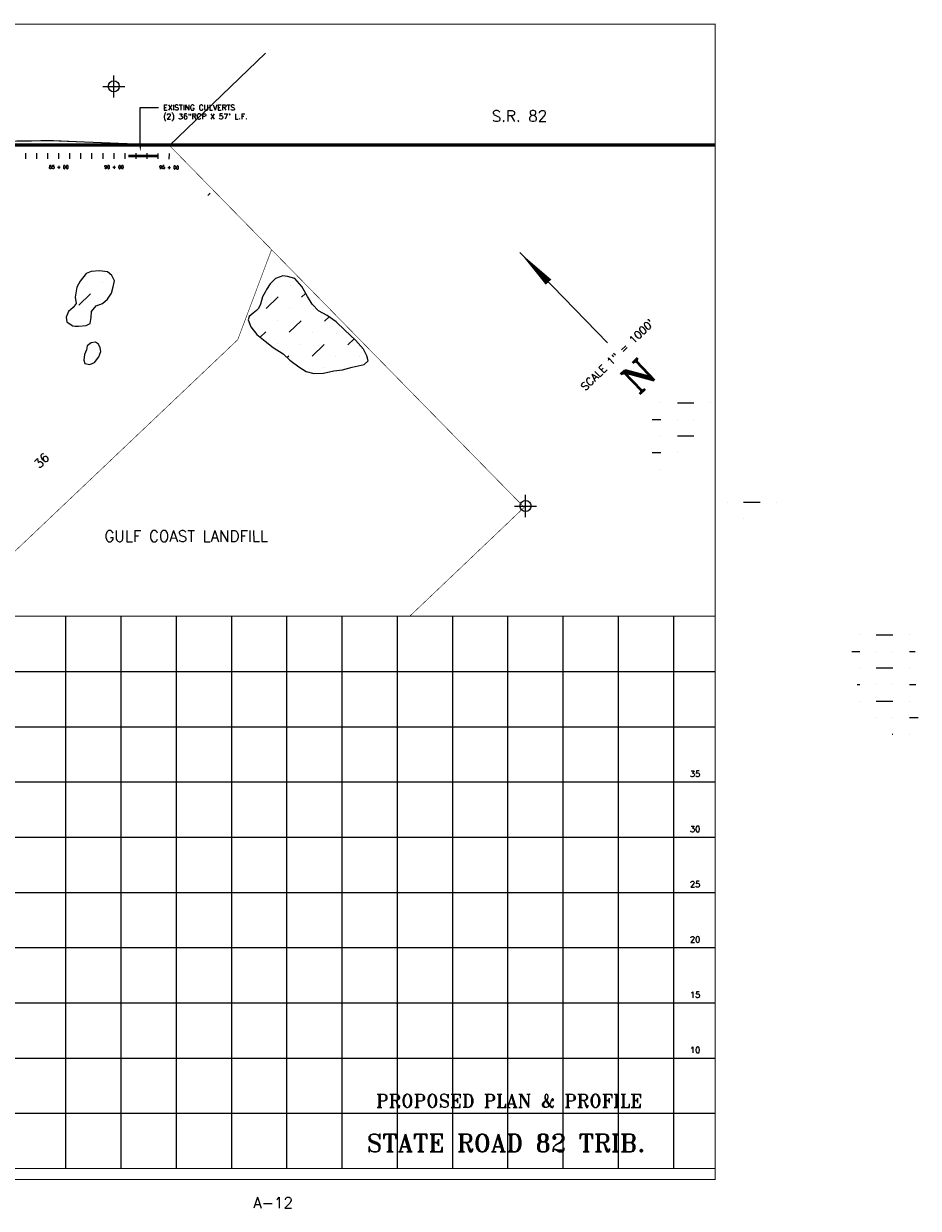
# Model space of a CAD drawing. Extents: x 231743 to 251780, y 817847 to 832595.
# Tile 5 of 5: x 243685 to 251780, y 821608 to 832333. Entities that reach past the tile are written whole.
import ezdxf
from ezdxf.enums import TextEntityAlignment as Align

# ---------------------------------------------------------------- set-up
doc = ezdxf.new("R2010")
doc.units = 0
doc.header["$LTSCALE"] = 800
doc.header["$PDMODE"] = 34
doc.header["$PDSIZE"] = 100
doc.linetypes.add('CENTER', pattern=[0])
doc.linetypes.add('DASHED', pattern=[0])
doc.layers.get('0').update_dxf_attribs({"linetype": 'CONTINUOUS'})
for name, color, linetype in [('BORDER', 1, 'CONTINUOUS'), ('GRAPH', 7, 'CONTINUOUS'), ('GRID', 2, 'CONTINUOUS'), ('HATCH', 3, 'CONTINUOUS'), ('MAJROADS', 9, 'CONTINUOUS'), ('SEC', 2, 'CONTINUOUS'), ('STATIONS', 7, 'CONTINUOUS'), ('STRUCTEXT', 7, 'CONTINUOUS'), ('STRUCTTEXT', 7, 'CONTINUOUS'), ('SUBBASINS', 6, 'DASHED'), ('SURVCENTER', 7, 'CENTER'), ('TEXT', 7, 'CONTINUOUS'), ('WL-PRESERVE', 14, 'CONTINUOUS'), ('WSHEDS', 11, 'CONTINUOUS')]:
    doc.layers.add(name, color=color, linetype=linetype)
doc.styles.get("Standard").update_dxf_attribs({"font": 'ROMANT'})

# ---------------------------------------------------------------- blocks, each defined once
blk = doc.blocks.new('*X')
at = {"color": 0}
for p, q in [((249450, 828900), (249450, 828900)), ((249600, 828900), (249750, 828900)), ((249900, 828900), (249900, 828900)), ((249371, 828750), (249450, 828750)), ((249600, 828750), (249600, 828750)), ((249750, 828750), (249750, 828750)), ((249450, 828600), (249450, 828600)), ((249600, 828600), (249750, 828600)), ((249372, 828450), (249450, 828450)), ((249600, 828450), (249600, 828450)), ((249450, 828300), (249450, 828300)), ((250050, 828000), (250050, 828000)), ((250200, 828000), (250350, 828000)), ((250500, 828000), (250500, 828000)), ((250200, 827850), (250200, 827850)), ((251250, 826800), (251250, 826800)), ((251400, 826800), (251550, 826800)), ((251700, 826800), (251700, 826800)), ((251179, 826650), (251250, 826650)), ((251400, 826650), (251400, 826650)), ((251550, 826650), (251550, 826650)), ((251700, 826650), (251751, 826650)), ((251250, 826500), (251250, 826500)), ((251400, 826500), (251550, 826500)), ((251700, 826500), (251700, 826500)), ((251226, 826350), (251250, 826350)), ((251400, 826350), (251400, 826350)), ((251550, 826350), (251550, 826350)), ((251700, 826350), (251757, 826350)), ((251250, 826200), (251250, 826200)), ((251400, 826200), (251550, 826200)), ((251700, 826200), (251700, 826200)), ((251400, 826050), (251400, 826050)), ((251550, 826050), (251550, 826050)), ((251700, 826050), (251780, 826050)), ((251545, 825900), (251550, 825900)), ((251700, 825900), (251700, 825900))]:
    blk.add_line(p, q, dxfattribs=at)
blk = doc.blocks.new('FCSTCK')
at = {"layer": 'SURVCENTER', "color": 0}
blk.add_line((0, -0.5), (0, 0.5), dxfattribs=at)
blk = doc.blocks.new('FCSTA')
at = {"color": 0}
blk.add_attdef('FCSTA', text='', height=1, dxfattribs=at).set_placement((0, 0), align=Align.MIDDLE)

msp = doc.modelspace()

# ---------------------------------------------------------------- linework, layer by layer
at = {"layer": 'BORDER', "color": 0, "const_width": 10}
msp.add_lwpolyline([(233192, 821868), (249942, 821868), (249942, 832328), (233192, 832328)], close=True, dxfattribs=at)
for points in [[(233192, 826968), (249942, 826968)], [(233192, 821968), (249942, 821968)]]:
    msp.add_lwpolyline(points, dxfattribs=at)
at = {"layer": 'GRID', "color": 0}
for points in [[(244067, 821968), (244067, 826968)], [(244567, 821968), (244567, 826968)], [(245067, 821968), (245067, 826968)], [(245567, 821968), (245567, 826968)], [(246067, 821968), (246067, 826968)], [(246567, 821968), (246567, 826968)], [(247067, 821968), (247067, 826968)], [(247567, 821968), (247567, 826968)], [(248067, 821968), (248067, 826968)], [(248567, 821968), (248567, 826968)], [(249067, 821968), (249067, 826968)], [(249567, 821968), (249567, 826968)], [(233192, 826468), (249942, 826468)], [(233192, 825968), (249942, 825968)], [(233192, 825468), (249942, 825468)], [(233192, 824968), (249942, 824968)], [(233192, 824468), (249942, 824468)], [(233192, 823968), (249942, 823968)], [(233192, 823468), (249942, 823468)], [(233192, 822968), (249942, 822968)], [(233192, 822468), (249942, 822468)]]:
    msp.add_lwpolyline(points, dxfattribs=at)
at = {"layer": 'MAJROADS', "color": 0}
msp.add_lwpolyline([(249942, 831246), (245083, 831227), (243929, 831273), (240810, 831218), (239909, 831228), (237621, 831213), (237152, 831147), (236837, 831113), (236837, 831113), (236079, 830924)], dxfattribs=at)
at = {"layer": 'SEC', "color": 0}
for p in [(244500, 831765), (248226, 827966)]:
    msp.add_point(p, dxfattribs=at)
at = {"layer": 'STRUCTEXT', "color": 0, "const_width": 25}
msp.add_lwpolyline([(244633, 831135), (244903, 831134)], dxfattribs=at)
at = {"layer": 'STRUCTTEXT', "color": 0}
for p, q in [((244740, 831227), (244740, 831573)), ((244740, 831573), (244906, 831573))]:
    msp.add_line(p, q, dxfattribs=at)
msp.add_solid([(244749, 831227), (244732, 831227), (244740, 831177)], dxfattribs=at)
at = {"layer": 'SUBBASINS', "color": 0, "linetype": 'DASHED', "const_width": 5}
for points in [[(236616, 830987), (236591, 831084), (236836, 831144), (237151, 831177), (237621, 831241), (239909, 831248), (240054, 831248), (240786, 831223), (240810, 831234), (243929, 831277), (245004, 831230), (245186, 831044), (245928, 830287), (245622, 829472)], [(236616, 830987), (236591, 831084), (236836, 831144), (237151, 831177), (237621, 831241), (239909, 831248), (240054, 831248), (240786, 831223), (240810, 831234), (243929, 831277), (245004, 831230), (245186, 831044), (248214, 827954), (247178, 826968)], [(245622, 829472), (243070, 827048), (240714, 828565), (240979, 830961), (240980, 830964), (238890, 830936), (238658, 830719), (237658, 830716), (237214, 830656), (236764, 830609)]]:
    msp.add_lwpolyline(points, dxfattribs=at)
at = {"layer": 'TEXT', "color": 0}
for p, q in [((245004, 831230), (245874, 832065)), ((248176, 830260), (248967, 829442))]:
    msp.add_line(p, q, dxfattribs=at)
msp.add_lwpolyline([(248176, 830260, 0, 69.3, 0), (248434, 829993, 69.3, 69.3, 0)], format="xyseb", dxfattribs=at)
at = {"layer": 'WL-PRESERVE', "color": 0}
for points in [[(244182, 829593), (244249, 829599), (244286, 829617), (244294, 829673), (244298, 829728), (244342, 829779), (244399, 829801), (244444, 829840), (244479, 829893), (244494, 829949), (244506, 830004), (244484, 830052), (244443, 830085), (244372, 830094), (244296, 830088), (244249, 830070), (244195, 830003), (244167, 829947), (244152, 829857), (244159, 829799), (244134, 829762), (244090, 829726), (244069, 829677), (244075, 829635), (244095, 829618), (244131, 829598), (244151, 829594)], [(245838, 829826), (245828, 829792), (245809, 829755), (245792, 829736), (245761, 829711), (245724, 829683), (245715, 829651), (245739, 829589), (245794, 829519), (245869, 829457), (245942, 829401), (246034, 829343), (246093, 829285), (246174, 829227), (246240, 829185), (246311, 829165), (246399, 829170), (246491, 829190), (246570, 829198), (246656, 829222), (246765, 829248), (246802, 829279), (246791, 829325), (246760, 829386), (246686, 829469), (246590, 829557), (246512, 829633), (246432, 829692), (246353, 829734), (246295, 829794), (246252, 829862), (246201, 829953), (246139, 830025), (246072, 830044), (246029, 830051), (245965, 830025), (245916, 829978), (245882, 829925), (245870, 829902), (245846, 829859)], [(244252, 829381), (244236, 829339), (244228, 829286), (244238, 829256), (244283, 829246), (244326, 829264), (244366, 829316), (244382, 829364), (244377, 829399), (244362, 829432), (244335, 829450), (244295, 829443), (244272, 829426), (244260, 829416)]]:
    msp.add_lwpolyline(points, close=True, dxfattribs=at)
at = {"layer": 'WSHEDS', "color": 0, "const_width": 30}
msp.add_lwpolyline([(234300, 830073), (234727, 830308, -0.02324), (234735, 830312), (235467, 830630, 0.005025), (235469, 830631), (235999, 830875, -0.044147), (236016, 830881), (236829, 831092, -0.032241), (236842, 831094), (237615, 831191, -0.026482), (237626, 831192), (239867, 831235, -0.00484), (239869, 831235), (249942, 831233, -0.019398)], format="xyb", dxfattribs=at)

# ---------------------------------------------------------------- block references
at = {"layer": 'HATCH', "color": 0, "rotation": 44.03513588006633}
msp.add_blockref('*X', (639853, 60609), dxfattribs=at)
msp.add_blockref('*X', (639853, 60609), dxfattribs=at)
msp.add_blockref('*X', (639853, 60609), dxfattribs=at)
at = {"layer": 'HATCH', "color": 0}
msp.add_blockref('*X', (0, 0), dxfattribs=at)
at = {"layer": 'STATIONS', "color": 0}
for p, xscale, yscale, zscale in [((243703, 831135), 50, 50, 50), ((243803, 831135), 50, 50, 50), ((243903, 831135), 50, 50, 50), ((244003, 831135), 50, 50, 50), ((244003, 831135), 30, 30, 30), ((244103, 831135), 50, 50, 50), ((244203, 831135), 50, 50, 50), ((244303, 831135), 50, 50, 50), ((244403, 831135), 50, 50, 50), ((244503, 831135), 50, 50, 50), ((244503, 831135), 30, 30, 30), ((244603, 831135), 50, 50, 50), ((244703, 831135), 50, 50, 50), ((244803, 831135), 50, 50, 50), ((244903, 831134), 50, 50, 50)]:
    msp.add_blockref('FCSTCK', p, dxfattribs=dict(at, xscale=xscale, yscale=yscale, zscale=zscale))
for p, xscale, yscale, zscale, rotation in [((245003, 831132), 50, 50, 50, 359), ((245003, 831132), 30, 30, 30, 359), ((245362, 830789), 30, 30, 30, 315)]:
    msp.add_blockref('FCSTCK', p, dxfattribs=dict(at, xscale=xscale, yscale=yscale, zscale=zscale, rotation=rotation))
at = {"layer": 'STATIONS', "color": 0, "xscale": 30, "yscale": 30, "zscale": 30}
for p, values in [((244003, 831035), {'FCSTA': '85 + 00'}), ((244503, 831035), {'FCSTA': '90 + 00'})]:
    msp.add_blockref('FCSTA', p, dxfattribs=at).add_auto_attribs(values)
at = {"layer": 'STATIONS', "color": 0, "xscale": 30, "yscale": 30, "zscale": 30, "rotation": 359}
msp.add_blockref('FCSTA', (245001, 831032), dxfattribs=at).add_auto_attribs({'FCSTA': '95 + 00'})

# ---------------------------------------------------------------- texts
at = {"layer": 'GRAPH', "color": 0}
msp.add_text('STATE ROAD 82 TRIB. ', height=162.5, dxfattribs=at).set_placement((248107, 822118), align=Align.CENTER)
at = {"layer": 'MAJROADS', "color": 0}
msp.add_text('S.R. 82', height=100, rotation=0.1343, dxfattribs=at).set_placement((247921, 831446))
at = {"layer": 'STRUCTTEXT', "color": 0}
for s, p in [('EXISTING CULVERTS', (244947, 831549)), ('(2) 36"RCP X 57\' L.F.', (244947, 831468))]:
    msp.add_text(s, height=50, dxfattribs=at).set_placement(p)
at = {"layer": 'TEXT', "color": 0}
for s, height, p in [('SCALE 1" = 1000\'', 69.3, (249081, 829310)), ('N', 248, (249338, 829055))]:
    msp.add_text(s, height=height, rotation=44.0351, dxfattribs=at).set_placement(p, align=Align.CENTER)
for s, height, rotation, p in [('36', 80, 45, (243827, 828300)), ('GULF COAST LANDFILL', 100, 0.0113, (244416, 827643))]:
    msp.add_text(s, height=height, rotation=rotation, dxfattribs=at).set_placement(p)
for s, height, p in [('35', 55, (249808, 825514)), ('30', 55, (249808, 825014)), ('25', 55, (249808, 824514)), ('20', 55, (249808, 824014)), ('15', 55, (249808, 823514)), ('10', 55, (249808, 823014)), ('PROPOSED PLAN & PROFILE', 120, (249281, 822520))]:
    msp.add_text(s, height=height, dxfattribs=at).set_placement(p, align=Align.RIGHT)
msp.add_text('A-12', height=100, dxfattribs=at).set_placement((245942, 821608), align=Align.CENTER)

doc.saveas('drawing.dxf')
